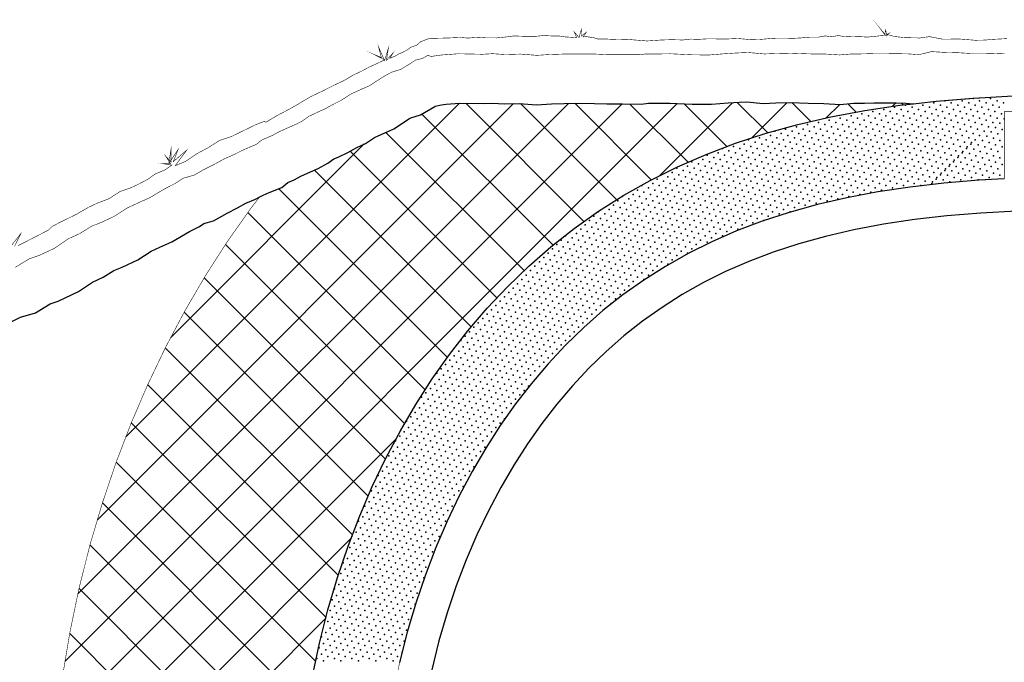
# Model space of a CAD drawing. Extents: x 18 to 372, y 0 to 250.
# Tile 6 of 11: x 288 to 313, y 51 to 68. Entities that reach past the tile are written whole.
import ezdxf

# ---------------------------------------------------------------- set-up
doc = ezdxf.new("R2010")
doc.units = 0
doc.header["$MEASUREMENT"] = 0
for name, color, linetype in [('ARC', 7, 'CONTINUOUS'), ('ARC-FTNG', 7, 'CONTINUOUS'), ('HATCH', 7, 'CONTINUOUS')]:
    doc.layers.add(name, color=color, linetype=linetype)

msp = doc.modelspace()

# ---------------------------------------------------------------- linework, layer by layer
at = {"layer": 'ARC', "color": 7, "linetype": 'CONTINUOUS', "const_width": 0.0138}
for points in [[(295.712, 50.926), (295.894, 51.799), (296.107, 52.644), (296.349, 53.464), (296.618, 54.258), (296.912, 55.026), (297.232, 55.77), (297.576, 56.489), (297.944, 57.184), (298.336, 57.855), (298.752, 58.501), (299.192, 59.123), (299.656, 59.72), (300.144, 60.291), (300.657, 60.837), (301.195, 61.357), (301.759, 61.849), (302.349, 62.314), (302.964, 62.75), (303.606, 63.156), (304.274, 63.532), (304.969, 63.877), (305.69, 64.192), (306.439, 64.475), (307.214, 64.727), (308.018, 64.948), (308.85, 65.14), (309.711, 65.302), (310.602, 65.435), (310.95, 65.475), (311.522, 65.541), (312.472, 65.619), (313.469, 65.671)], [(314.819, 65.276), (313.248, 65.276), (313.248, 63.57), (312.6, 63.535), (311.713, 63.462), (310.861, 63.364), (310.044, 63.241), (309.261, 63.093), (308.512, 62.92), (307.797, 62.722), (307.113, 62.499), (306.458, 62.251), (305.832, 61.977), (305.233, 61.678), (304.659, 61.353), (304.109, 61.004), (303.582, 60.629), (303.076, 60.23), (302.592, 59.806), (302.129, 59.357), (301.686, 58.884), (301.262, 58.386), (300.857, 57.865), (300.472, 57.318), (300.106, 56.748), (299.76, 56.154), (299.433, 55.535), (299.126, 54.892), (298.84, 54.225), (298.576, 53.534), (298.334, 52.819), (298.117, 52.078), (297.925, 51.314), (297.76, 50.525)], [(294.378, 63.113), (294.171, 62.846), (293.57, 61.998), (293.008, 61.124), (292.483, 60.225), (291.994, 59.302), (291.54, 58.353), (291.121, 57.379), (290.738, 56.379), (290.39, 55.35), (290.077, 54.292), (289.803, 53.202), (289.568, 52.077), (289.375, 50.915)]]:
    msp.add_lwpolyline(points, dxfattribs=at)
at = {"layer": 'ARC', "color": 7, "linetype": 'CONTINUOUS'}
for points in [[(295.712, 50.926), (295.894, 51.799), (296.107, 52.644), (296.349, 53.464), (296.618, 54.258), (296.912, 55.026), (297.232, 55.77), (297.576, 56.489), (297.944, 57.184), (298.336, 57.855), (298.752, 58.501), (299.192, 59.123), (299.656, 59.72), (300.144, 60.291), (300.657, 60.837), (301.195, 61.357), (301.759, 61.849), (302.349, 62.314), (302.964, 62.75), (303.606, 63.156), (304.274, 63.532), (304.969, 63.877), (305.69, 64.192), (306.439, 64.475), (307.214, 64.727), (308.018, 64.948), (308.85, 65.14), (309.711, 65.302), (310.602, 65.435), (310.95, 65.475), (311.522, 65.541), (312.472, 65.619), (313.469, 65.671)], [(294.378, 63.113), (294.468, 63.159), (294.62, 63.227), (294.936, 63.352), (295.088, 63.478), (295.249, 63.546), (295.422, 63.642), (295.588, 63.717), (295.857, 63.835), (296.106, 63.964), (296.261, 64.074), (296.366, 64.124), (296.611, 64.235), (296.841, 64.362), (297.058, 64.469), (297.29, 64.62), (297.454, 64.694), (297.778, 64.838), (298.021, 65), (298.158, 65.088), (298.211, 65.116), (298.45, 65.189), (298.818, 65.406), (298.827, 65.412), (298.983, 65.447), (298.985, 65.448), (299.105, 65.465), (299.441, 65.49), (300.048, 65.478), (300.273, 65.491), (300.592, 65.47), (300.957, 65.482), (301.396, 65.448), (301.776, 65.472), (302.092, 65.484), (302.438, 65.486), (302.86, 65.484), (303.171, 65.469), (303.574, 65.469), (304.042, 65.466), (304.228, 65.486), (304.477, 65.486), (304.769, 65.49), (305.34, 65.464), (305.826, 65.461), (306.246, 65.494), (306.536, 65.513), (306.723, 65.521), (307.14, 65.484), (307.46, 65.497), (307.826, 65.505), (308.273, 65.489), (308.678, 65.484), (309.086, 65.458), (309.434, 65.486), (309.707, 65.489), (309.939, 65.496), (310.197, 65.498), (310.505, 65.494), (310.753, 65.489), (310.95, 65.475)], [(313.248, 63.57), (312.6, 63.535), (311.713, 63.462), (310.861, 63.364), (310.044, 63.241), (309.261, 63.093), (308.512, 62.92), (307.797, 62.722), (307.113, 62.499), (306.458, 62.251), (305.832, 61.977), (305.233, 61.678), (304.659, 61.353), (304.109, 61.004), (303.582, 60.629), (303.076, 60.23), (302.592, 59.806), (302.129, 59.357), (301.686, 58.884), (301.262, 58.386), (300.857, 57.865), (300.472, 57.318), (300.106, 56.748), (299.76, 56.154), (299.433, 55.535), (299.126, 54.892), (298.84, 54.225), (298.576, 53.534), (298.334, 52.819), (298.117, 52.078), (297.925, 51.314)], [(282.065, 56.917), (288.318, 60.067), (288.693, 60.174), (289.071, 60.405), (289.268, 60.474), (289.79, 60.716), (290.139, 60.955), (290.41, 61.08), (290.683, 61.249), (290.894, 61.333), (291.29, 61.521), (291.629, 61.736), (291.85, 61.839), (292.15, 61.973), (292.599, 62.235), (292.857, 62.366), (292.964, 62.435), (293.212, 62.506), (293.552, 62.703), (293.82, 62.839), (294.028, 62.952), (294.275, 63.06), (294.378, 63.113)], [(313.559, 62.752), (312.656, 62.704), (311.795, 62.633), (310.971, 62.538), (310.183, 62.419), (309.432, 62.278), (308.717, 62.112), (308.037, 61.924), (307.39, 61.713), (306.773, 61.479), (306.185, 61.222), (305.624, 60.942), (305.087, 60.638), (304.574, 60.312), (304.082, 59.962), (303.61, 59.589), (303.157, 59.193), (302.723, 58.773), (302.307, 58.329), (301.909, 57.861), (301.527, 57.369), (301.163, 56.853), (300.817, 56.313), (300.488, 55.749), (300.177, 55.161), (299.885, 54.549), (299.612, 53.912), (299.36, 53.252), (299.129, 52.568), (298.921, 51.859), (298.737, 51.128)]]:
    msp.add_lwpolyline(points, dxfattribs=at)
at = {"layer": 'ARC-FTNG', "color": 7, "linetype": 'CONTINUOUS', "const_width": 0.0138}
for points in [[(288.256, 61.878), (288.561, 62.033), (288.716, 62.113), (289.03, 62.275), (289.113, 62.36), (289.33, 62.475), (289.534, 62.575), (289.747, 62.679), (290.026, 62.842), (290.261, 62.954), (290.553, 63.064), (290.84, 63.249), (291.104, 63.341), (291.289, 63.426), (291.549, 63.563), (291.724, 63.69), (291.983, 63.8), (292.15, 63.918), (291.913, 63.958), (292.12, 63.95), (291.993, 64.152), (292.13, 64), (292.133, 64.337), (292.075, 63.963), (292.31, 64.312), (292.19, 64.007), (292.527, 64.297), (292.24, 63.905), (292.505, 64.015), (292.782, 64.205), (293.084, 64.367), (293.359, 64.542), (293.656, 64.641), (293.93, 64.774), (294.265, 64.936), (294.499, 65.031), (294.537, 65.004), (294.789, 65.158), (295.186, 65.368), (295.48, 65.54), (295.67, 65.653), (295.962, 65.792), (296.259, 65.942), (296.526, 66.067), (296.746, 66.199), (296.968, 66.304), (297.15, 66.401), (297.28, 66.461), (297.442, 66.536), (297.542, 66.586), (297.268, 66.728), (297.462, 66.644), (297.39, 66.916), (297.542, 66.566), (297.64, 66.883), (297.59, 66.574), (297.76, 66.766), (297.677, 66.626), (297.834, 66.693), (297.914, 66.743), (297.979, 66.766), (298.104, 66.831), (298.211, 66.906), (298.356, 66.958), (298.456, 67.045), (298.631, 67.113), (298.718, 67.133), (298.928, 67.135), (299.207, 67.143), (299.472, 67.155), (299.649, 67.138), (299.799, 67.15), (299.936, 67.158), (300.111, 67.145), (300.378, 67.143), (300.533, 67.158), (300.653, 67.17), (300.812, 67.193), (300.967, 67.188), (301.149, 67.18), (301.392, 67.185), (301.579, 67.203), (301.766, 67.193), (301.981, 67.19), (302.118, 67.168), (302.295, 67.158), (302.408, 67.148), (302.41, 67.153), (302.348, 67.295), (302.47, 67.15), (302.527, 67.347), (302.525, 67.188), (302.652, 67.283), (302.572, 67.168), (302.652, 67.175), (302.844, 67.148), (302.954, 67.113), (303.161, 67.115), (303.281, 67.108), (303.473, 67.11), (303.666, 67.108), (304.197, 67.065), (304.557, 67.09), (304.821, 67.098), (305.106, 67.09), (305.293, 67.113), (305.478, 67.105), (305.697, 67.118), (305.927, 67.118), (306.167, 67.113), (306.494, 67.128), (306.831, 67.098), (307.05, 67.103), (307.355, 67.13), (307.63, 67.128), (307.849, 67.13), (308.062, 67.14), (308.304, 67.16), (308.541, 67.163), (308.708, 67.193), (308.858, 67.173), (309.05, 67.203), (309.202, 67.17), (309.392, 67.178), (309.587, 67.175), (309.781, 67.163), (309.921, 67.178), (310.086, 67.195), (310.253, 67.208), (310.243, 67.21), (310.096, 67.387), (310.216, 67.228), (310.241, 67.345), (310.266, 67.21), (310.331, 67.263), (310.268, 67.23), (310.266, 67.233), (310.468, 67.178), (310.717, 67.15), (311.034, 67.153), (311.055, 67.135), (311.351, 67.175), (311.688, 67.11), (312.11, 67.115), (312.512, 67.083), (312.764, 67.088), (312.937, 67.105), (313.316, 67.125)], [(288.186, 61.329), (288.533, 61.541), (288.798, 61.634), (289.17, 61.806), (289.519, 62.045), (289.816, 62.183), (290.118, 62.37), (290.396, 62.48), (290.685, 62.617), (291.027, 62.834), (291.332, 62.977), (291.579, 63.086), (292.001, 63.334), (292.233, 63.451), (292.44, 63.586), (292.72, 63.666), (292.957, 63.803), (293.239, 63.945), (293.476, 64.075), (293.738, 64.19), (293.928, 64.287), (294.135, 64.379), (294.292, 64.442), (294.435, 64.559), (294.702, 64.671), (294.859, 64.759), (295.079, 64.859), (295.318, 64.963), (295.453, 65.033), (295.625, 65.156), (295.84, 65.258), (296.05, 65.353), (296.262, 65.47), (296.439, 65.558), (296.689, 65.72), (296.943, 65.835), (297.173, 65.937), (297.338, 66.047), (297.525, 66.167), (297.729, 66.277), (297.944, 66.341), (298.151, 66.464), (298.326, 66.581), (298.506, 66.621), (298.643, 66.706), (298.708, 66.671), (298.97, 66.708), (299.407, 66.741), (300.024, 66.728), (300.278, 66.743), (300.613, 66.721), (300.985, 66.733), (301.404, 66.701), (301.714, 66.721), (302.065, 66.733), (302.438, 66.736), (302.894, 66.733), (303.201, 66.718), (303.329, 66.718), (303.578, 66.718), (303.978, 66.716), (304.16, 66.736), (304.467, 66.736), (304.789, 66.741), (305.373, 66.713), (305.78, 66.711), (306.157, 66.741), (306.469, 66.761), (306.751, 66.773), (307.17, 66.736), (307.42, 66.746), (307.834, 66.756), (308.304, 66.738), (308.726, 66.733), (309.075, 66.711), (309.377, 66.736), (309.682, 66.738), (309.914, 66.746), (310.201, 66.748), (310.525, 66.743), (310.81, 66.738), (311.084, 66.718), (311.404, 66.796), (311.726, 66.776), (312.065, 66.768), (312.432, 66.746), (312.695, 66.748), (312.942, 66.751), (313.264, 66.738)], [(288.101, 61.898), (288.326, 62.185), (288.166, 61.858)]]:
    msp.add_lwpolyline(points, dxfattribs=at)
at = {"layer": 'HATCH', "color": 7, "linetype": 'CONTINUOUS'}
for p, q in [((289.234, 49.755), (304.96, 65.481)), ((289.447, 51.35), (303.566, 65.469)), ((289.773, 53.056), (302.201, 65.484)), ((290.266, 54.93), (300.812, 65.477)), ((290.989, 57.035), (299.444, 65.49)), ((302.596, 62.489), (299.598, 65.487)), ((303.425, 63.041), (300.987, 65.48)), ((304.302, 63.546), (302.362, 65.485)), ((305.235, 63.993), (303.761, 65.467)), ((304.507, 63.648), (306.361, 65.501)), ((306.218, 64.391), (305.136, 65.473)), ((307.253, 64.737), (306.481, 65.509)), ((306.848, 64.608), (307.744, 65.503)), ((308.347, 65.024), (307.867, 65.504)), ((308.735, 65.113), (309.079, 65.458)), ((309.492, 65.26), (309.279, 65.474)), ((310.408, 65.406), (310.496, 65.494)), ((310.688, 65.445), (310.642, 65.491)), ((301.813, 61.892), (298.491, 65.213)), ((301.079, 61.245), (297.575, 64.748)), ((292.127, 59.553), (297.028, 64.454)), ((300.389, 60.553), (296.673, 64.269)), ((299.741, 59.82), (295.766, 63.795)), ((299.136, 59.044), (294.858, 63.322)), ((298.574, 58.225), (294.08, 62.719)), ((298.051, 57.367), (293.512, 61.907)), ((297.567, 56.47), (292.973, 61.064)), ((297.128, 55.528), (292.465, 60.191)), ((296.728, 54.547), (291.987, 59.288)), ((296.37, 53.525), (291.54, 58.354)), ((296.06, 52.454), (291.125, 57.388)), ((289.128, 48.268), (297.832, 56.973)), ((295.798, 51.335), (290.742, 56.39)), ((295.586, 50.166), (290.392, 55.359)), ((289.103, 46.863), (296.692, 54.452)), ((295.437, 48.934), (290.078, 54.293)), ((295.362, 47.628), (289.8, 53.189)), ((289.149, 45.527), (296.054, 52.433)), ((295.368, 46.24), (289.563, 52.046))]:
    msp.add_line(p, q, dxfattribs=at)
for p in [(310.469, 65.387), (310.745, 65.442), (310.911, 65.387), (311.187, 65.442), (311.353, 65.387), (311.463, 65.497), (311.629, 65.442), (311.739, 65.552), (311.795, 65.387), (311.905, 65.497), (312.071, 65.442), (312.181, 65.552), (312.236, 65.387), (312.347, 65.497), (312.457, 65.608), (312.513, 65.442), (312.623, 65.552), (312.678, 65.387), (312.789, 65.497), (312.899, 65.608), (312.954, 65.442), (313.065, 65.552), (313.12, 65.387), (313.231, 65.497), (309.364, 65.166), (309.64, 65.221), (309.806, 65.166), (309.916, 65.276), (310.082, 65.221), (310.193, 65.332), (310.248, 65.166), (310.358, 65.276), (310.524, 65.221), (310.635, 65.332), (310.69, 65.166), (310.8, 65.276), (310.966, 65.221), (311.076, 65.332), (311.132, 65.166), (311.242, 65.276), (311.408, 65.221), (311.518, 65.332), (311.574, 65.166), (311.684, 65.276), (311.85, 65.221), (311.96, 65.332), (312.015, 65.166), (312.126, 65.276), (312.292, 65.221), (312.402, 65.332), (312.457, 65.166), (312.568, 65.276), (312.734, 65.221), (312.844, 65.332), (312.899, 65.166), (313.01, 65.276), (313.175, 65.221), (307.983, 64.89), (308.259, 64.945), (308.425, 64.89), (308.535, 65), (308.701, 64.945), (308.812, 65.055), (308.867, 64.89), (308.977, 65), (309.088, 65.111), (309.143, 64.945), (309.253, 65.055), (309.309, 64.89), (309.419, 65), (309.53, 65.111), (309.585, 64.945), (309.695, 65.055), (309.751, 64.89), (309.861, 65), (309.972, 65.111), (310.027, 64.945), (310.137, 65.055), (310.193, 64.89), (310.303, 65), (310.413, 65.111), (310.469, 64.945), (310.579, 65.055), (310.635, 64.89), (310.745, 65), (310.855, 65.111), (310.911, 64.945), (311.021, 65.055), (311.076, 64.89), (311.187, 65), (311.297, 65.111), (311.353, 64.945), (311.463, 65.055), (311.518, 64.89), (311.629, 65), (311.739, 65.111), (311.795, 64.945), (311.905, 65.055), (311.96, 64.89), (312.071, 65), (312.181, 65.111), (312.236, 64.945), (312.347, 65.055), (312.402, 64.89), (312.513, 65), (312.623, 65.111), (312.678, 64.945), (312.789, 65.055), (312.844, 64.89), (312.954, 65), (313.026, 64.875), (313.065, 65.111), (313.136, 64.985), (313.247, 65.096), (307.32, 64.669), (307.431, 64.779), (307.596, 64.724), (307.707, 64.834), (307.762, 64.669), (307.873, 64.779), (308.038, 64.724), (308.149, 64.834), (308.204, 64.669), (308.314, 64.779), (308.48, 64.724), (308.591, 64.834), (308.646, 64.669), (308.756, 64.779), (308.922, 64.724), (309.033, 64.834), (309.088, 64.669), (309.198, 64.779), (309.364, 64.724), (309.474, 64.834), (309.53, 64.669), (309.64, 64.779), (309.806, 64.724), (309.916, 64.834), (309.972, 64.669), (310.082, 64.779), (310.248, 64.724), (310.358, 64.834), (310.413, 64.669), (310.524, 64.779), (310.69, 64.724), (310.8, 64.834), (310.855, 64.669), (310.966, 64.779), (311.132, 64.724), (311.242, 64.834), (311.297, 64.669), (311.408, 64.779), (311.574, 64.724), (311.684, 64.834), (311.739, 64.669), (311.85, 64.779), (312.015, 64.724), (312.126, 64.834), (312.181, 64.669), (312.292, 64.779), (312.457, 64.724), (312.568, 64.834), (312.623, 64.669), (312.734, 64.779), (312.805, 64.654), (312.915, 64.764), (313.081, 64.709), (313.192, 64.82), (306.381, 64.392), (306.657, 64.448), (306.768, 64.558), (306.823, 64.392), (306.933, 64.503), (307.044, 64.613), (307.099, 64.448), (307.21, 64.558), (307.265, 64.392), (307.375, 64.503), (307.486, 64.613), (307.541, 64.448), (307.651, 64.558), (307.707, 64.392), (307.817, 64.503), (307.928, 64.613), (307.983, 64.448), (308.094, 64.558), (308.149, 64.392), (308.259, 64.503), (308.37, 64.613), (308.425, 64.448), (308.535, 64.558), (308.591, 64.392), (308.701, 64.503), (308.812, 64.613), (308.867, 64.448), (308.977, 64.558), (309.033, 64.392), (309.143, 64.503), (309.253, 64.613), (309.309, 64.448), (309.419, 64.558), (309.474, 64.392), (309.585, 64.503), (309.695, 64.613), (309.751, 64.448), (309.861, 64.558), (309.916, 64.392), (310.027, 64.503), (310.137, 64.613), (310.193, 64.448), (310.303, 64.558), (310.358, 64.392), (310.469, 64.503), (310.579, 64.613), (310.635, 64.448), (310.745, 64.558), (310.8, 64.392), (310.911, 64.503), (311.021, 64.613), (311.076, 64.448), (311.187, 64.558), (311.242, 64.392), (311.353, 64.503), (311.463, 64.613), (311.518, 64.448), (311.629, 64.558), (311.684, 64.392), (311.795, 64.503), (311.905, 64.613), (311.96, 64.448), (312.071, 64.558), (312.126, 64.392), (312.236, 64.503), (312.308, 64.378), (312.347, 64.613), (312.402, 64.448), (312.418, 64.488), (312.513, 64.558), (312.584, 64.433), (312.694, 64.543), (312.75, 64.378), (312.86, 64.488), (312.971, 64.599), (313.026, 64.433), (313.136, 64.543), (313.192, 64.378), (305.718, 64.171), (305.994, 64.227), (306.105, 64.337), (306.16, 64.171), (306.271, 64.282), (306.436, 64.227), (306.547, 64.337), (306.602, 64.171), (306.712, 64.282), (306.878, 64.227), (306.989, 64.337), (307.044, 64.171), (307.154, 64.282), (307.32, 64.227), (307.431, 64.337), (307.486, 64.171), (307.596, 64.282), (307.762, 64.227), (307.873, 64.337), (307.928, 64.171), (308.038, 64.282), (308.204, 64.227), (308.314, 64.337), (308.37, 64.171), (308.48, 64.282), (308.646, 64.227), (308.756, 64.337), (308.812, 64.171), (308.922, 64.282), (309.088, 64.227), (309.198, 64.337), (309.253, 64.171), (309.364, 64.282), (309.53, 64.227), (309.64, 64.337), (309.695, 64.171), (309.806, 64.282), (309.972, 64.227), (310.082, 64.337), (310.137, 64.171), (310.248, 64.282), (310.413, 64.227), (310.524, 64.337), (310.579, 64.171), (310.69, 64.282), (310.855, 64.227), (310.966, 64.337), (311.021, 64.171), (311.132, 64.282), (311.297, 64.227), (311.408, 64.337), (311.463, 64.171), (311.574, 64.282), (311.739, 64.227), (311.85, 64.337), (311.905, 64.171), (312.015, 64.282), (312.087, 64.157), (312.181, 64.227), (312.197, 64.267), (312.292, 64.337), (312.363, 64.212), (312.473, 64.323), (312.529, 64.157), (312.639, 64.267), (312.805, 64.212), (312.915, 64.323), (312.971, 64.157), (313.081, 64.267), (305.221, 63.895), (305.332, 64.006), (305.497, 63.95), (305.608, 64.061), (305.663, 63.895), (305.773, 64.006), (305.884, 64.116), (305.939, 63.95), (306.05, 64.061), (306.105, 63.895), (306.215, 64.006), (306.326, 64.116), (306.381, 63.95), (306.491, 64.061), (306.547, 63.895), (306.657, 64.006), (306.768, 64.116), (306.823, 63.95), (306.933, 64.061), (306.989, 63.895), (307.099, 64.006), (307.21, 64.116), (307.265, 63.95), (307.375, 64.061), (307.431, 63.895), (307.541, 64.006), (307.651, 64.116), (307.707, 63.95), (307.817, 64.061), (307.873, 63.895), (307.983, 64.006), (308.094, 64.116), (308.149, 63.95), (308.259, 64.061), (308.314, 63.895), (308.425, 64.006), (308.535, 64.116), (308.591, 63.95), (308.701, 64.061), (308.756, 63.895), (308.867, 64.006), (308.977, 64.116), (309.033, 63.95), (309.143, 64.061), (309.198, 63.895), (309.309, 64.006), (309.419, 64.116), (309.474, 63.95), (309.585, 64.061), (309.64, 63.895), (309.751, 64.006), (309.861, 64.116), (309.916, 63.95), (310.027, 64.061), (310.082, 63.895), (310.193, 64.006), (310.303, 64.116), (310.358, 63.95), (310.469, 64.061), (310.524, 63.895), (310.635, 64.006), (310.745, 64.116), (310.8, 63.95), (310.911, 64.061), (310.966, 63.895), (311.076, 64.006), (311.187, 64.116), (311.242, 63.95), (311.353, 64.061), (311.408, 63.895), (311.518, 64.006), (311.629, 64.116), (311.684, 63.95), (311.795, 64.061), (311.85, 63.895), (311.866, 63.936), (311.96, 64.006), (311.976, 64.046), (312.031, 63.881), (312.071, 64.116), (312.142, 63.991), (312.252, 64.102), (312.308, 63.936), (312.418, 64.046), (312.473, 63.881), (312.584, 63.991), (312.694, 64.102), (312.75, 63.936), (312.86, 64.046), (312.915, 63.881), (313.026, 63.991), (313.136, 64.102), (313.192, 63.936), (304.834, 63.73), (304.945, 63.84), (305, 63.674), (305.111, 63.785), (305.276, 63.73), (305.387, 63.84), (305.442, 63.674), (305.553, 63.785), (305.718, 63.73), (305.829, 63.84), (305.884, 63.674), (305.994, 63.785), (306.16, 63.73), (306.271, 63.84), (306.326, 63.674), (306.436, 63.785), (306.602, 63.73), (306.712, 63.84), (306.768, 63.674), (306.878, 63.785), (307.044, 63.73), (307.154, 63.84), (307.21, 63.674), (307.32, 63.785), (307.486, 63.73), (307.596, 63.84), (307.651, 63.674), (307.762, 63.785), (307.928, 63.73), (308.038, 63.84), (308.094, 63.674), (308.204, 63.785), (308.37, 63.73), (308.48, 63.84), (308.535, 63.674), (308.646, 63.785), (308.812, 63.73), (308.922, 63.84), (308.977, 63.674), (309.088, 63.785), (309.253, 63.73), (309.364, 63.84), (309.419, 63.674), (309.53, 63.785), (309.695, 63.73), (309.806, 63.84), (309.861, 63.674), (309.972, 63.785), (310.137, 63.73), (310.248, 63.84), (310.303, 63.674), (310.413, 63.785), (310.579, 63.73), (310.69, 63.84), (310.745, 63.674), (310.855, 63.785), (311.021, 63.73), (311.132, 63.84), (311.187, 63.674), (311.297, 63.785), (311.463, 63.73), (311.574, 63.84), (311.629, 63.674), (311.645, 63.715), (311.739, 63.785), (311.755, 63.825), (311.811, 63.66), (311.921, 63.77), (312.087, 63.715), (312.197, 63.825), (312.252, 63.66), (312.363, 63.77), (312.529, 63.715), (312.639, 63.825), (312.694, 63.66), (312.805, 63.77), (312.971, 63.715), (313.081, 63.825), (313.136, 63.66), (304.061, 63.398), (304.337, 63.453), (304.448, 63.564), (304.503, 63.398), (304.613, 63.509), (304.724, 63.619), (304.779, 63.453), (304.89, 63.564), (304.945, 63.398), (305.055, 63.509), (305.166, 63.619), (305.221, 63.453), (305.332, 63.564), (305.387, 63.398), (305.497, 63.509), (305.608, 63.619), (305.663, 63.453), (305.773, 63.564), (305.829, 63.398), (305.939, 63.509), (306.05, 63.619), (306.105, 63.453), (306.215, 63.564), (306.271, 63.398), (306.381, 63.509), (306.491, 63.619), (306.547, 63.453), (306.657, 63.564), (306.712, 63.398), (306.823, 63.509), (306.933, 63.619), (306.989, 63.453), (307.099, 63.564), (307.154, 63.398), (307.265, 63.509), (307.375, 63.619), (307.431, 63.453), (307.541, 63.564), (307.596, 63.398), (307.707, 63.509), (307.817, 63.619), (307.873, 63.453), (307.983, 63.564), (308.038, 63.398), (308.149, 63.509), (308.259, 63.619), (308.314, 63.453), (308.425, 63.564), (308.48, 63.398), (308.591, 63.509), (308.701, 63.619), (308.756, 63.453), (308.867, 63.564), (308.922, 63.398), (309.033, 63.509), (309.143, 63.619), (309.198, 63.453), (309.309, 63.564), (309.364, 63.398), (309.474, 63.509), (309.585, 63.619), (309.64, 63.453), (309.751, 63.564), (309.806, 63.398), (309.916, 63.509), (310.027, 63.619), (310.082, 63.453), (310.193, 63.564), (310.248, 63.398), (310.358, 63.509), (310.469, 63.619), (310.524, 63.453), (310.635, 63.564), (310.69, 63.398), (310.8, 63.509), (310.911, 63.619), (310.966, 63.453), (311.076, 63.564), (311.132, 63.398), (311.242, 63.509), (311.353, 63.619), (311.408, 63.453), (311.424, 63.494), (311.518, 63.564), (311.534, 63.604), (311.7, 63.549), (311.866, 63.494), (311.976, 63.604), (312.142, 63.549), (312.418, 63.604), (312.584, 63.549), (312.86, 63.604), (303.84, 63.177), (303.95, 63.288), (304.116, 63.232), (304.227, 63.343), (304.282, 63.177), (304.392, 63.288), (304.558, 63.232), (304.669, 63.343), (304.724, 63.177), (304.834, 63.288), (305, 63.232), (305.111, 63.343), (305.166, 63.177), (305.276, 63.288), (305.442, 63.232), (305.553, 63.343), (305.608, 63.177), (305.718, 63.288), (305.884, 63.232), (305.994, 63.343), (306.05, 63.177), (306.16, 63.288), (306.326, 63.232), (306.436, 63.343), (306.491, 63.177), (306.602, 63.288), (306.768, 63.232), (306.878, 63.343), (306.933, 63.177), (307.044, 63.288), (307.21, 63.232), (307.32, 63.343), (307.375, 63.177), (307.486, 63.288), (307.651, 63.232), (307.762, 63.343), (307.817, 63.177), (307.928, 63.288), (308.094, 63.232), (308.204, 63.343), (308.259, 63.177), (308.37, 63.288), (308.535, 63.232), (308.646, 63.343), (308.701, 63.177), (308.812, 63.288), (308.977, 63.232), (309.088, 63.343), (309.143, 63.177), (309.253, 63.288), (309.419, 63.232), (309.53, 63.343), (309.585, 63.177), (309.695, 63.288), (309.861, 63.232), (309.972, 63.343), (310.137, 63.288), (310.413, 63.343), (303.343, 62.901), (303.453, 63.011), (303.564, 63.122), (303.619, 62.956), (303.73, 63.067), (303.785, 62.901), (303.895, 63.011), (304.006, 63.122), (304.061, 62.956), (304.171, 63.067), (304.227, 62.901), (304.337, 63.011), (304.448, 63.122), (304.503, 62.956), (304.613, 63.067), (304.669, 62.901), (304.779, 63.011), (304.89, 63.122), (304.945, 62.956), (305.055, 63.067), (305.111, 62.901), (305.221, 63.011), (305.332, 63.122), (305.387, 62.956), (305.497, 63.067), (305.553, 62.901), (305.663, 63.011), (305.773, 63.122), (305.829, 62.956), (305.939, 63.067), (305.994, 62.901), (306.105, 63.011), (306.215, 63.122), (306.271, 62.956), (306.381, 63.067), (306.436, 62.901), (306.547, 63.011), (306.657, 63.122), (306.712, 62.956), (306.823, 63.067), (306.878, 62.901), (306.989, 63.011), (307.099, 63.122), (307.154, 62.956), (307.265, 63.067), (307.32, 62.901), (307.431, 63.011), (307.541, 63.122), (307.596, 62.956), (307.707, 63.067), (307.762, 62.901), (307.873, 63.011), (307.983, 63.122), (308.038, 62.956), (308.149, 63.067), (308.204, 62.901), (308.314, 63.011), (308.425, 63.122), (308.48, 62.956), (308.591, 63.067), (308.756, 63.011), (308.867, 63.122), (309.033, 63.067), (309.309, 63.122), (302.956, 62.735), (303.122, 62.68), (303.232, 62.791), (303.398, 62.735), (303.509, 62.846), (303.564, 62.68), (303.674, 62.791), (303.84, 62.735), (303.95, 62.846), (304.006, 62.68), (304.116, 62.791), (304.282, 62.735), (304.392, 62.846), (304.448, 62.68), (304.558, 62.791), (304.724, 62.735), (304.834, 62.846), (304.89, 62.68), (305, 62.791), (305.166, 62.735), (305.276, 62.846), (305.332, 62.68), (305.442, 62.791), (305.608, 62.735), (305.718, 62.846), (305.773, 62.68), (305.884, 62.791), (306.05, 62.735), (306.16, 62.846), (306.215, 62.68), (306.326, 62.791), (306.491, 62.735), (306.602, 62.846), (306.657, 62.68), (306.768, 62.791), (306.933, 62.735), (307.044, 62.846), (307.099, 62.68), (307.21, 62.791), (307.375, 62.735), (307.486, 62.846), (307.541, 62.68), (307.651, 62.791), (307.817, 62.735), (307.928, 62.846), (302.625, 62.404), (302.735, 62.514), (302.846, 62.625), (302.901, 62.459), (303.012, 62.57), (303.067, 62.404), (303.177, 62.514), (303.288, 62.625), (303.343, 62.459), (303.453, 62.57), (303.509, 62.404), (303.619, 62.514), (303.73, 62.625), (303.785, 62.459), (303.895, 62.57), (303.95, 62.404), (304.061, 62.514), (304.171, 62.625), (304.227, 62.459), (304.337, 62.57), (304.392, 62.404), (304.503, 62.514), (304.613, 62.625), (304.669, 62.459), (304.779, 62.57), (304.834, 62.404), (304.945, 62.514), (305.055, 62.625), (305.111, 62.459), (305.221, 62.57), (305.276, 62.404), (305.387, 62.514), (305.497, 62.625), (305.553, 62.459), (305.663, 62.57), (305.718, 62.404), (305.829, 62.514), (305.939, 62.625), (305.994, 62.459), (306.105, 62.57), (306.16, 62.404), (306.271, 62.514), (306.381, 62.625), (306.436, 62.459), (306.547, 62.57), (306.602, 62.404), (306.712, 62.514), (306.823, 62.625), (306.878, 62.459), (306.989, 62.57), (307.154, 62.514), (307.265, 62.625), (302.404, 62.183), (302.514, 62.293), (302.68, 62.238), (302.791, 62.349), (302.846, 62.183), (302.956, 62.293), (303.122, 62.238), (303.232, 62.349), (303.288, 62.183), (303.398, 62.293), (303.564, 62.238), (303.674, 62.349), (303.73, 62.183), (303.84, 62.293), (304.006, 62.238), (304.116, 62.349), (304.171, 62.183), (304.282, 62.293), (304.448, 62.238), (304.558, 62.349), (304.613, 62.183), (304.724, 62.293), (304.89, 62.238), (305, 62.349), (305.055, 62.183), (305.166, 62.293), (305.332, 62.238), (305.442, 62.349), (305.497, 62.183), (305.608, 62.293), (305.773, 62.238), (305.884, 62.349), (305.939, 62.183), (306.05, 62.293), (306.215, 62.238), (306.326, 62.349), (306.491, 62.293), (301.907, 61.907), (302.017, 62.017), (302.128, 62.128), (302.183, 61.962), (302.293, 62.072), (302.349, 61.907), (302.459, 62.017), (302.57, 62.128), (302.625, 61.962), (302.735, 62.072), (302.791, 61.907), (302.901, 62.017), (303.012, 62.128), (303.067, 61.962), (303.177, 62.072), (303.232, 61.907), (303.343, 62.017), (303.453, 62.128), (303.509, 61.962), (303.619, 62.072), (303.674, 61.907), (303.785, 62.017), (303.895, 62.128), (303.95, 61.962), (304.061, 62.072), (304.116, 61.907), (304.227, 62.017), (304.337, 62.128), (304.392, 61.962), (304.503, 62.072), (304.558, 61.907), (304.669, 62.017), (304.779, 62.128), (304.834, 61.962), (304.945, 62.072), (305, 61.907), (305.111, 62.017), (305.221, 62.128), (305.276, 61.962), (305.387, 62.072), (305.442, 61.907), (305.553, 62.017), (305.663, 62.128), (305.718, 61.962), (305.829, 62.072), (306.105, 62.128), (301.686, 61.686), (301.796, 61.796), (301.851, 61.63), (301.962, 61.741), (302.072, 61.851), (302.128, 61.686), (302.238, 61.796), (302.293, 61.63), (302.404, 61.741), (302.514, 61.851), (302.57, 61.686), (302.68, 61.796), (302.735, 61.63), (302.846, 61.741), (302.956, 61.851), (303.012, 61.686), (303.122, 61.796), (303.177, 61.63), (303.288, 61.741), (303.398, 61.851), (303.453, 61.686), (303.564, 61.796), (303.619, 61.63), (303.73, 61.741), (303.84, 61.851), (303.895, 61.686), (304.006, 61.796), (304.061, 61.63), (304.171, 61.741), (304.282, 61.851), (304.337, 61.686), (304.448, 61.796), (304.503, 61.63), (304.613, 61.741), (304.724, 61.851), (304.779, 61.686), (304.89, 61.796), (304.945, 61.63), (305.055, 61.741), (305.166, 61.851), (305.221, 61.686), (305.332, 61.796), (301.465, 61.465), (301.575, 61.575), (301.63, 61.41), (301.741, 61.52), (301.907, 61.465), (302.017, 61.575), (302.072, 61.41), (302.183, 61.52), (302.349, 61.465), (302.459, 61.575), (302.514, 61.41), (302.625, 61.52), (302.791, 61.465), (302.901, 61.575), (302.956, 61.41), (303.067, 61.52), (303.232, 61.465), (303.343, 61.575), (303.398, 61.41), (303.509, 61.52), (303.674, 61.465), (303.785, 61.575), (303.84, 61.41), (303.95, 61.52), (304.116, 61.465), (304.227, 61.575), (304.282, 61.41), (304.392, 61.52), (304.558, 61.465), (304.669, 61.575), (304.724, 61.41), (304.834, 61.52), (301.133, 61.133), (301.244, 61.244), (301.354, 61.354), (301.409, 61.189), (301.52, 61.299), (301.575, 61.133), (301.686, 61.244), (301.796, 61.354), (301.851, 61.189), (301.962, 61.299), (302.017, 61.133), (302.128, 61.244), (302.238, 61.354), (302.293, 61.189), (302.404, 61.299), (302.459, 61.133), (302.57, 61.244), (302.68, 61.354), (302.735, 61.189), (302.846, 61.299), (302.901, 61.133), (303.012, 61.244), (303.122, 61.354), (303.177, 61.189), (303.288, 61.299), (303.343, 61.133), (303.453, 61.244), (303.564, 61.354), (303.619, 61.189), (303.73, 61.299), (303.785, 61.133), (303.895, 61.244), (304.006, 61.354), (304.061, 61.189), (304.171, 61.299), (304.227, 61.133), (304.337, 61.244), (304.448, 61.354), (300.912, 60.912), (301.023, 61.023), (301.189, 60.968), (301.299, 61.078), (301.354, 60.912), (301.465, 61.023), (301.63, 60.968), (301.741, 61.078), (301.796, 60.912), (301.907, 61.023), (302.072, 60.968), (302.183, 61.078), (302.238, 60.912), (302.349, 61.023), (302.514, 60.968), (302.625, 61.078), (302.68, 60.912), (302.791, 61.023), (302.956, 60.968), (303.067, 61.078), (303.122, 60.912), (303.232, 61.023), (303.398, 60.968), (303.509, 61.078), (303.564, 60.912), (303.674, 61.023), (303.84, 60.968), (303.95, 61.078), (304.116, 61.023), (300.691, 60.691), (300.802, 60.802), (300.857, 60.636), (300.968, 60.747), (301.078, 60.857), (301.133, 60.691), (301.244, 60.802), (301.299, 60.636), (301.409, 60.747), (301.52, 60.857), (301.575, 60.691), (301.686, 60.802), (301.741, 60.636), (301.851, 60.747), (301.962, 60.857), (302.017, 60.691), (302.128, 60.802), (302.183, 60.636), (302.293, 60.747), (302.404, 60.857), (302.459, 60.691), (302.57, 60.802), (302.625, 60.636), (302.735, 60.747), (302.846, 60.857), (302.901, 60.691), (303.012, 60.802), (303.067, 60.636), (303.177, 60.747), (303.288, 60.857), (303.343, 60.691), (303.453, 60.802), (303.509, 60.636), (303.619, 60.747), (303.73, 60.857), (300.471, 60.47), (300.581, 60.581), (300.636, 60.415), (300.747, 60.526), (300.912, 60.47), (301.023, 60.581), (301.078, 60.415), (301.189, 60.526), (301.354, 60.47), (301.465, 60.581), (301.52, 60.415), (301.63, 60.526), (301.796, 60.47), (301.907, 60.581), (301.962, 60.415), (302.072, 60.526), (302.238, 60.47), (302.349, 60.581), (302.404, 60.415), (302.514, 60.526), (302.68, 60.47), (302.791, 60.581), (302.846, 60.415), (302.956, 60.526), (303.122, 60.47), (303.232, 60.581), (303.288, 60.415), (303.398, 60.526), (300.139, 60.139), (300.25, 60.249), (300.36, 60.36), (300.415, 60.194), (300.526, 60.305), (300.581, 60.139), (300.691, 60.249), (300.802, 60.36), (300.857, 60.194), (300.968, 60.305), (301.023, 60.139), (301.133, 60.249), (301.244, 60.36), (301.299, 60.194), (301.409, 60.305), (301.465, 60.139), (301.575, 60.249), (301.686, 60.36), (301.741, 60.194), (301.851, 60.305), (301.907, 60.139), (302.017, 60.249), (302.128, 60.36), (302.183, 60.194), (302.293, 60.305), (302.349, 60.139), (302.459, 60.249), (302.57, 60.36), (302.625, 60.194), (302.735, 60.305), (302.791, 60.139), (302.901, 60.249), (303.012, 60.36), (299.918, 59.918), (300.029, 60.029), (300.194, 59.973), (300.305, 60.084), (300.36, 59.918), (300.471, 60.029), (300.636, 59.973), (300.747, 60.084), (300.802, 59.918), (300.912, 60.029), (301.078, 59.973), (301.189, 60.084), (301.244, 59.918), (301.354, 60.029), (301.52, 59.973), (301.63, 60.084), (301.686, 59.918), (301.796, 60.029), (301.962, 59.973), (302.072, 60.084), (302.128, 59.918), (302.238, 60.029), (302.404, 59.973), (302.514, 60.084), (302.57, 59.918), (302.68, 60.029), (299.697, 59.697), (299.808, 59.808), (299.863, 59.642), (299.973, 59.752), (300.084, 59.863), (300.139, 59.697), (300.25, 59.808), (300.305, 59.642), (300.415, 59.752), (300.526, 59.863), (300.581, 59.697), (300.691, 59.808), (300.747, 59.642), (300.857, 59.752), (300.968, 59.863), (301.023, 59.697), (301.133, 59.808), (301.189, 59.642), (301.299, 59.752), (301.409, 59.863), (301.465, 59.697), (301.575, 59.808), (301.63, 59.642), (301.741, 59.752), (301.851, 59.863), (301.907, 59.697), (302.017, 59.808), (302.072, 59.642), (302.183, 59.752), (302.293, 59.863), (302.349, 59.697), (302.459, 59.808), (299.476, 59.476), (299.587, 59.587), (299.642, 59.421), (299.752, 59.531), (299.918, 59.476), (300.029, 59.587), (300.084, 59.421), (300.194, 59.531), (300.36, 59.476), (300.471, 59.587), (300.526, 59.421), (300.636, 59.531), (300.802, 59.476), (300.912, 59.587), (300.968, 59.421), (301.078, 59.531), (301.244, 59.476), (301.354, 59.587), (301.409, 59.421), (301.52, 59.531), (301.686, 59.476), (301.796, 59.587), (301.851, 59.421), (301.962, 59.531), (302.128, 59.476), (302.238, 59.587), (299.421, 59.2), (299.531, 59.31), (299.587, 59.145), (299.697, 59.255), (299.808, 59.366), (299.863, 59.2), (299.973, 59.31), (300.029, 59.145), (300.139, 59.255), (300.25, 59.366), (300.305, 59.2), (300.415, 59.31), (300.471, 59.145), (300.581, 59.255), (300.691, 59.366), (300.747, 59.2), (300.857, 59.31), (300.912, 59.145), (301.023, 59.255), (301.133, 59.366), (301.189, 59.2), (301.299, 59.31), (301.354, 59.145), (301.465, 59.255), (301.575, 59.366), (301.63, 59.2), (301.741, 59.31), (301.796, 59.145), (301.907, 59.255), (302.017, 59.366), (299.2, 58.979), (299.31, 59.089), (299.366, 58.924), (299.476, 59.034), (299.642, 58.979), (299.752, 59.089), (299.808, 58.924), (299.918, 59.034), (300.084, 58.979), (300.194, 59.089), (300.25, 58.924), (300.36, 59.034), (300.526, 58.979), (300.636, 59.089), (300.691, 58.924), (300.802, 59.034), (300.968, 58.979), (301.078, 59.089), (301.133, 58.924), (301.244, 59.034), (301.409, 58.979), (301.52, 59.089), (301.575, 58.924), (301.686, 59.034), (298.868, 58.648), (298.979, 58.758), (299.089, 58.868), (299.145, 58.703), (299.255, 58.813), (299.31, 58.648), (299.421, 58.758), (299.531, 58.868), (299.587, 58.703), (299.697, 58.813), (299.752, 58.648), (299.863, 58.758), (299.973, 58.868), (300.029, 58.703), (300.139, 58.813), (300.194, 58.648), (300.305, 58.758), (300.415, 58.868), (300.471, 58.703), (300.581, 58.813), (300.636, 58.648), (300.747, 58.758), (300.857, 58.868), (300.912, 58.703), (301.023, 58.813), (301.078, 58.648), (301.189, 58.758), (301.299, 58.868), (301.354, 58.703), (301.465, 58.813), (298.924, 58.482), (299.034, 58.592), (299.089, 58.427), (299.2, 58.537), (299.366, 58.482), (299.476, 58.592), (299.531, 58.427), (299.642, 58.537), (299.808, 58.482), (299.918, 58.592), (299.973, 58.427), (300.084, 58.537), (300.25, 58.482), (300.36, 58.592), (300.415, 58.427), (300.526, 58.537), (300.691, 58.482), (300.802, 58.592), (300.857, 58.427), (300.968, 58.537), (301.133, 58.482), (301.244, 58.592), (298.592, 58.15), (298.703, 58.261), (298.813, 58.371), (298.868, 58.206), (298.979, 58.316), (299.034, 58.15), (299.145, 58.261), (299.255, 58.371), (299.31, 58.206), (299.421, 58.316), (299.476, 58.15), (299.587, 58.261), (299.697, 58.371), (299.752, 58.206), (299.863, 58.316), (299.918, 58.15), (300.029, 58.261), (300.139, 58.371), (300.194, 58.206), (300.305, 58.316), (300.36, 58.15), (300.471, 58.261), (300.581, 58.371), (300.636, 58.206), (300.747, 58.316), (300.802, 58.15), (300.912, 58.261), (301.023, 58.371), (301.078, 58.206), (301.189, 58.316), (298.482, 58.04), (298.648, 57.985), (298.758, 58.095), (298.813, 57.929), (298.924, 58.04), (299.089, 57.985), (299.2, 58.095), (299.255, 57.929), (299.366, 58.04), (299.531, 57.985), (299.642, 58.095), (299.697, 57.929), (299.808, 58.04), (299.973, 57.985), (300.084, 58.095), (300.139, 57.929), (300.25, 58.04), (300.415, 57.985), (300.526, 58.095), (300.581, 57.929), (300.691, 58.04), (300.857, 57.985), (300.968, 58.095), (298.316, 57.653), (298.427, 57.764), (298.537, 57.874), (298.592, 57.709), (298.703, 57.819), (298.758, 57.653), (298.868, 57.764), (298.979, 57.874), (299.034, 57.709), (299.145, 57.819), (299.2, 57.653), (299.31, 57.764), (299.421, 57.874), (299.476, 57.709), (299.587, 57.819), (299.642, 57.653), (299.752, 57.764), (299.863, 57.874), (299.918, 57.709), (300.029, 57.819), (300.084, 57.653), (300.194, 57.764), (300.305, 57.874), (300.36, 57.709), (300.471, 57.819), (300.526, 57.653), (300.636, 57.764), (300.747, 57.874), (298.095, 57.432), (298.206, 57.543), (298.371, 57.488), (298.482, 57.598), (298.537, 57.432), (298.648, 57.543), (298.813, 57.488), (298.924, 57.598), (298.979, 57.432), (299.089, 57.543), (299.255, 57.488), (299.366, 57.598), (299.421, 57.432), (299.531, 57.543), (299.697, 57.488), (299.808, 57.598), (299.863, 57.432), (299.973, 57.543), (300.139, 57.488), (300.25, 57.598), (300.305, 57.432), (300.415, 57.543), (300.581, 57.488), (298.04, 57.156), (298.15, 57.267), (298.261, 57.377), (298.316, 57.211), (298.427, 57.322), (298.482, 57.156), (298.592, 57.267), (298.703, 57.377), (298.758, 57.211), (298.868, 57.322), (298.924, 57.156), (299.034, 57.267), (299.145, 57.377), (299.2, 57.211), (299.31, 57.322), (299.366, 57.156), (299.476, 57.267), (299.587, 57.377), (299.642, 57.211), (299.752, 57.322), (299.808, 57.156), (299.918, 57.267), (300.029, 57.377), (300.084, 57.211), (300.194, 57.322), (300.25, 57.156), (300.36, 57.267), (300.471, 57.377), (297.819, 56.935), (297.93, 57.046), (298.095, 56.99), (298.206, 57.101), (298.261, 56.935), (298.371, 57.046), (298.537, 56.99), (298.648, 57.101), (298.703, 56.935), (298.813, 57.046), (298.979, 56.99), (299.089, 57.101), (299.145, 56.935), (299.255, 57.046), (299.421, 56.99), (299.531, 57.101), (299.587, 56.935), (299.697, 57.046), (299.863, 56.99), (299.973, 57.101), (300.029, 56.935), (300.139, 57.046), (297.764, 56.659), (297.874, 56.769), (297.985, 56.88), (298.04, 56.714), (298.15, 56.825), (298.206, 56.659), (298.316, 56.769), (298.427, 56.88), (298.482, 56.714), (298.592, 56.825), (298.648, 56.659), (298.758, 56.769), (298.868, 56.88), (298.924, 56.714), (299.034, 56.825), (299.089, 56.659), (299.2, 56.769), (299.31, 56.88), (299.366, 56.714), (299.476, 56.825), (299.531, 56.659), (299.642, 56.769), (299.752, 56.88), (299.808, 56.714), (299.918, 56.825), (299.973, 56.659), (300.084, 56.769), (297.653, 56.548), (297.819, 56.493), (297.93, 56.604), (297.985, 56.438), (298.095, 56.548), (298.261, 56.493), (298.371, 56.604), (298.427, 56.438), (298.537, 56.548), (298.703, 56.493), (298.813, 56.604), (298.868, 56.438), (298.979, 56.548), (299.145, 56.493), (299.255, 56.604), (299.31, 56.438), (299.421, 56.548), (299.587, 56.493), (299.697, 56.604), (299.752, 56.438), (299.863, 56.548), (297.488, 56.162), (297.598, 56.272), (297.709, 56.383), (297.764, 56.217), (297.874, 56.328), (297.93, 56.162), (298.04, 56.272), (298.15, 56.383), (298.206, 56.217), (298.316, 56.328), (298.371, 56.162), (298.482, 56.272), (298.592, 56.383), (298.648, 56.217), (298.758, 56.328), (298.813, 56.162), (298.924, 56.272), (299.034, 56.383), (299.089, 56.217), (299.2, 56.328), (299.255, 56.162), (299.366, 56.272), (299.476, 56.383), (299.531, 56.217), (299.642, 56.328), (299.697, 56.162), (299.808, 56.272), (297.377, 56.051), (297.543, 55.996), (297.653, 56.107), (297.709, 55.941), (297.819, 56.051), (297.985, 55.996), (298.095, 56.107), (298.15, 55.941), (298.261, 56.051), (298.427, 55.996), (298.537, 56.107), (298.592, 55.941), (298.703, 56.051), (298.868, 55.996), (298.979, 56.107), (299.034, 55.941), (299.145, 56.051), (299.31, 55.996), (299.421, 56.107), (299.476, 55.941), (299.587, 56.051), (297.211, 55.665), (297.322, 55.775), (297.432, 55.886), (297.488, 55.72), (297.598, 55.83), (297.653, 55.665), (297.764, 55.775), (297.874, 55.886), (297.93, 55.72), (298.04, 55.83), (298.095, 55.665), (298.206, 55.775), (298.316, 55.886), (298.371, 55.72), (298.482, 55.83), (298.537, 55.665), (298.648, 55.775), (298.758, 55.886), (298.813, 55.72), (298.924, 55.83), (298.979, 55.665), (299.089, 55.775), (299.2, 55.886), (299.255, 55.72), (299.366, 55.83), (299.421, 55.665), (299.531, 55.775), (297.267, 55.499), (297.377, 55.609), (297.432, 55.444), (297.543, 55.554), (297.709, 55.499), (297.819, 55.609), (297.874, 55.444), (297.985, 55.554), (298.15, 55.499), (298.261, 55.609), (298.316, 55.444), (298.427, 55.554), (298.592, 55.499), (298.703, 55.609), (298.758, 55.444), (298.868, 55.554), (299.034, 55.499), (299.145, 55.609), (299.2, 55.444), (299.31, 55.554), (297.046, 55.278), (297.156, 55.389), (297.211, 55.223), (297.322, 55.333), (297.377, 55.167), (297.488, 55.278), (297.598, 55.389), (297.653, 55.223), (297.764, 55.333), (297.819, 55.167), (297.93, 55.278), (298.04, 55.389), (298.095, 55.223), (298.206, 55.333), (298.261, 55.167), (298.371, 55.278), (298.482, 55.389), (298.537, 55.223), (298.648, 55.333), (298.703, 55.167), (298.813, 55.278), (298.924, 55.389), (298.979, 55.223), (299.089, 55.333), (299.145, 55.167), (299.255, 55.278), (296.99, 55.002), (297.101, 55.112), (297.156, 54.947), (297.267, 55.057), (297.432, 55.002), (297.543, 55.112), (297.598, 54.947), (297.709, 55.057), (297.874, 55.002), (297.985, 55.112), (298.04, 54.947), (298.15, 55.057), (298.316, 55.002), (298.427, 55.112), (298.482, 54.947), (298.592, 55.057), (298.758, 55.002), (298.868, 55.112), (298.924, 54.947), (299.034, 55.057), (296.88, 54.891), (296.935, 54.726), (297.046, 54.836), (297.101, 54.67), (297.211, 54.781), (297.322, 54.891), (297.377, 54.726), (297.488, 54.836), (297.543, 54.67), (297.653, 54.781), (297.764, 54.891), (297.819, 54.726), (297.93, 54.836), (297.985, 54.67), (298.095, 54.781), (298.206, 54.891), (298.261, 54.726), (298.371, 54.836), (298.427, 54.67), (298.537, 54.781), (298.648, 54.891), (298.703, 54.726), (298.813, 54.836), (298.868, 54.67), (298.979, 54.781), (299.089, 54.891), (296.714, 54.505), (296.825, 54.615), (296.88, 54.449), (296.99, 54.56), (297.046, 54.394), (297.156, 54.505), (297.267, 54.615), (297.322, 54.449), (297.432, 54.56), (297.488, 54.394), (297.598, 54.505), (297.709, 54.615), (297.764, 54.449), (297.874, 54.56), (297.93, 54.394), (298.04, 54.505), (298.15, 54.615), (298.206, 54.449), (298.316, 54.56), (298.371, 54.394), (298.482, 54.505), (298.592, 54.615), (298.648, 54.449), (298.758, 54.56), (298.813, 54.394), (298.924, 54.505), (296.659, 54.228), (296.769, 54.339), (296.825, 54.173), (296.935, 54.284), (297.101, 54.228), (297.211, 54.339), (297.267, 54.173), (297.377, 54.284), (297.543, 54.228), (297.653, 54.339), (297.709, 54.173), (297.819, 54.284), (297.985, 54.228), (298.095, 54.339), (298.15, 54.173), (298.261, 54.284), (298.427, 54.228), (298.537, 54.339), (298.592, 54.173), (298.703, 54.284), (296.604, 53.952), (296.714, 54.063), (296.769, 53.897), (296.88, 54.008), (296.99, 54.118), (297.046, 53.952), (297.156, 54.063), (297.211, 53.897), (297.322, 54.008), (297.432, 54.118), (297.488, 53.952), (297.598, 54.063), (297.653, 53.897), (297.764, 54.008), (297.874, 54.118), (297.93, 53.952), (298.04, 54.063), (298.095, 53.897), (298.206, 54.008), (298.316, 54.118), (298.371, 53.952), (298.482, 54.063), (298.537, 53.897), (298.648, 54.008), (298.758, 54.118), (296.493, 53.842), (296.548, 53.676), (296.659, 53.786), (296.825, 53.731), (296.935, 53.842), (296.99, 53.676), (297.101, 53.786), (297.267, 53.731), (297.377, 53.842), (297.432, 53.676), (297.543, 53.786), (297.709, 53.731), (297.819, 53.842), (297.874, 53.676), (297.985, 53.786), (298.15, 53.731), (298.261, 53.842), (298.316, 53.676), (298.427, 53.786), (298.592, 53.731), (296.438, 53.566), (296.493, 53.4), (296.604, 53.51), (296.714, 53.621), (296.769, 53.455), (296.88, 53.566), (296.935, 53.4), (297.046, 53.51), (297.156, 53.621), (297.211, 53.455), (297.322, 53.566), (297.377, 53.4), (297.488, 53.51), (297.598, 53.621), (297.653, 53.455), (297.764, 53.566), (297.819, 53.4), (297.93, 53.51), (298.04, 53.621), (298.095, 53.455), (298.206, 53.566), (298.261, 53.4), (298.371, 53.51), (298.482, 53.621), (298.537, 53.455), (296.272, 53.179), (296.383, 53.289), (296.548, 53.234), (296.659, 53.345), (296.714, 53.179), (296.825, 53.289), (296.99, 53.234), (297.101, 53.345), (297.156, 53.179), (297.267, 53.289), (297.432, 53.234), (297.543, 53.345), (297.598, 53.179), (297.709, 53.289), (297.874, 53.234), (297.985, 53.345), (298.04, 53.179), (298.15, 53.289), (298.316, 53.234), (298.427, 53.345), (296.217, 52.903), (296.327, 53.013), (296.438, 53.124), (296.493, 52.958), (296.604, 53.068), (296.659, 52.903), (296.769, 53.013), (296.88, 53.124), (296.935, 52.958), (297.046, 53.068), (297.101, 52.903), (297.211, 53.013), (297.322, 53.124), (297.377, 52.958), (297.488, 53.068), (297.543, 52.903), (297.653, 53.013), (297.764, 53.124), (297.819, 52.958), (297.93, 53.068), (297.985, 52.903), (298.095, 53.013), (298.206, 53.124), (298.261, 52.958), (298.371, 53.068), (296.272, 52.737), (296.383, 52.847), (296.438, 52.682), (296.548, 52.792), (296.714, 52.737), (296.825, 52.847), (296.88, 52.682), (296.99, 52.792), (297.156, 52.737), (297.267, 52.847), (297.322, 52.682), (297.432, 52.792), (297.598, 52.737), (297.709, 52.847), (297.764, 52.682), (297.874, 52.792), (298.04, 52.737), (298.15, 52.847), (298.206, 52.682), (298.316, 52.792), (296.162, 52.627), (296.217, 52.461), (296.327, 52.571), (296.383, 52.406), (296.493, 52.516), (296.604, 52.627), (296.659, 52.461), (296.769, 52.571), (296.825, 52.406), (296.935, 52.516), (297.046, 52.627), (297.101, 52.461), (297.211, 52.571), (297.267, 52.406), (297.377, 52.516), (297.488, 52.627), (297.543, 52.461), (297.653, 52.571), (297.709, 52.406), (297.819, 52.516), (297.93, 52.627), (297.985, 52.461), (298.095, 52.571), (298.15, 52.406), (296.107, 52.35), (296.162, 52.185), (296.272, 52.295), (296.438, 52.24), (296.548, 52.35), (296.604, 52.185), (296.714, 52.295), (296.88, 52.24), (296.99, 52.35), (297.046, 52.185), (297.156, 52.295), (297.322, 52.24), (297.432, 52.35), (297.488, 52.185), (297.598, 52.295), (297.764, 52.24), (297.874, 52.35), (297.93, 52.185), (298.04, 52.295), (295.941, 51.964), (296.051, 52.074), (296.107, 51.908), (296.217, 52.019), (296.327, 52.129), (296.383, 51.964), (296.493, 52.074), (296.548, 51.908), (296.659, 52.019), (296.769, 52.129), (296.825, 51.964), (296.935, 52.074), (296.99, 51.908), (297.101, 52.019), (297.211, 52.129), (297.267, 51.964), (297.377, 52.074), (297.432, 51.908), (297.543, 52.019), (297.653, 52.129), (297.709, 51.964), (297.819, 52.074), (297.874, 51.908), (297.985, 52.019), (298.095, 52.129), (295.886, 51.687), (295.996, 51.798), (296.162, 51.743), (296.272, 51.853), (296.327, 51.687), (296.438, 51.798), (296.604, 51.743), (296.714, 51.853), (296.769, 51.687), (296.88, 51.798), (297.046, 51.743), (297.156, 51.853), (297.211, 51.687), (297.322, 51.798), (297.488, 51.743), (297.598, 51.853), (297.653, 51.687), (297.764, 51.798), (297.93, 51.743), (298.04, 51.853), (295.83, 51.411), (295.941, 51.522), (296.051, 51.632), (296.107, 51.467), (296.217, 51.577), (296.272, 51.411), (296.383, 51.522), (296.493, 51.632), (296.548, 51.467), (296.659, 51.577), (296.714, 51.411), (296.825, 51.522), (296.935, 51.632), (296.99, 51.467), (297.101, 51.577), (297.156, 51.411), (297.267, 51.522), (297.377, 51.632), (297.432, 51.467), (297.543, 51.577), (297.598, 51.411), (297.709, 51.522), (297.819, 51.632), (297.874, 51.467), (297.985, 51.577), (295.996, 51.356), (296.438, 51.356), (296.88, 51.356), (297.322, 51.356), (297.764, 51.356)]:
    msp.add_point(p, dxfattribs=at)

doc.saveas('drawing.dxf')
